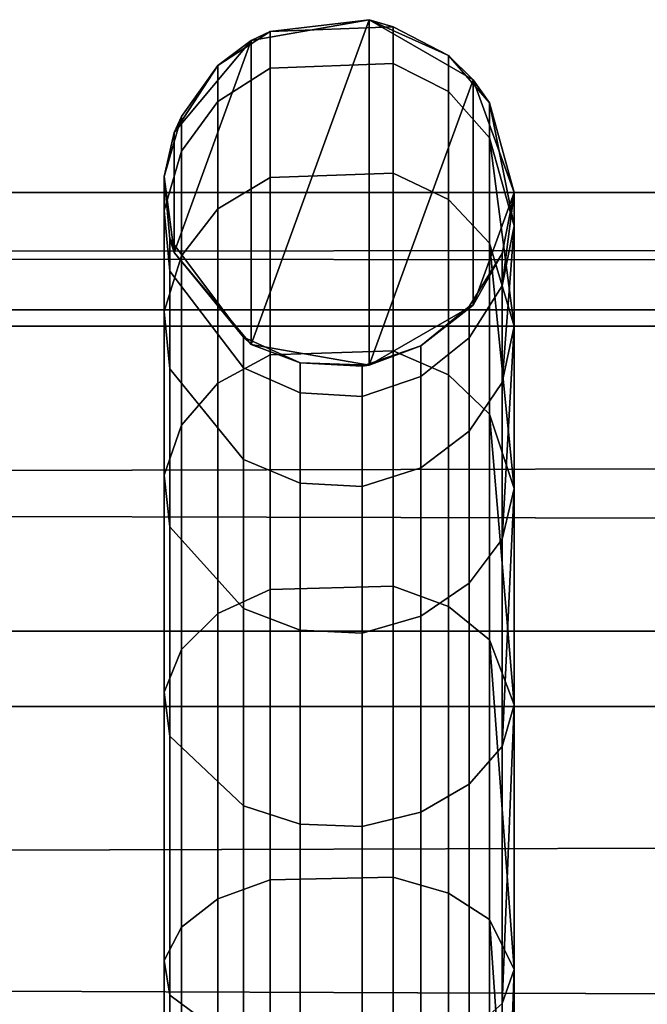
# Model space of a CAD drawing. Header units: inches. Extents: x 0 to 46, y -28.1 to 0.
# Tile 222 of 256: x 23.034 to 23.213, y -0.231 to 0.049. Entities that reach past the tile are written whole.
import ezdxf

# ---------------------------------------------------------------- set-up
doc = ezdxf.new("R2010")
doc.units = ezdxf.units.IN
doc.header["$LTSCALE"] = 0.03937
doc.header["$MEASUREMENT"] = 0
doc.layers.add('A-FURN-3-ST-BK', color=151, linetype='Continuous')
doc.layers.add('A-FURN-3-ST-SEAM', color=250, linetype='Continuous')

msp = doc.modelspace()

# ---------------------------------------------------------------- meshes
at = {"layer": 'A-FURN-3-ST-BK'}
mesh = msp.add_polyface(dxfattribs=at)
corners = [(0.25, -5.41282, 31.54639), (45.75, -5.41282, 31.54639), (0.25, -5.27961, 31.89073), (45.75, -5.27961, 31.89073), (0.25, -5.08536, 32.20472), (45.75, -5.08536, 32.20472), (0.25, -4.83671, 32.47764), (45.75, -4.83671, 32.47764), (0.25, -4.54213, 32.70022), (45.75, -4.54213, 32.70022), (0.25, -4.21165, 32.86484), (45.75, -4.21165, 32.86484), (0.25, -3.85654, 32.96592), (45.75, -3.85654, 32.96592), (0.25, -3.48891, 33), (45.75, -0.5, 33), (0.25, -0.5, 33), (0.25, -0.30866, 32.96194), (45.75, -0.30866, 32.96194), (0.25, -0.14645, 32.85355), (45.75, -0.14645, 32.85355), (0.25, -0.03806, 32.69134), (45.75, -0.03806, 32.69134), (0.25, 0, 32.5), (45.75, 0, 5.25), (0.25, 0, 5.25), (0.25, -0.03349, 5.125), (45.75, -0.03349, 5.125), (0.25, -0.125, 5.03349), (45.75, -0.125, 5.03349), (0.25, -0.25, 5), (45.75, -4.10019, 5), (0.25, -4.10019, 5), (0.125, -0.03349, 32.5), (0.125, -0.32148, 32.931), (0.125, -0.17013, 32.82987), (0.125, -0.069, 32.67852), (0.125, -3.48891, 32.96651), (0.125, -5.24962, 31.87582), (0.125, -5.05862, 32.18454), (0.125, -4.81414, 32.4529), (0.125, -4.52449, 32.67174), (0.125, -4.19955, 32.83361), (0.125, -3.85039, 32.933), (0.125, -9.04699, 18.62745), (0.25, -9.07921, 18.6366), (0.25, -9.09608, 18.45367), (0.125, -9.06273, 18.45678), (0.25, -9.04575, 18.277), (0.125, -9.01577, 18.29194), (0.25, -8.935, 18.13043), (0.125, -8.91245, 18.15519), (0.25, -8.7788, 18.03375), (0.125, -8.76671, 18.06498), (0.25, -8.59823, 18), (0.16283, -0.0325, 5.16283), (0.24402, -0.04511, 5.10687), (0.18779, -0.13546, 5.03667), (0.18776, -4.21471, 5.03666), (0.25, -4.22514, 5.03346), (0.24394, -4.30505, 5.10684), (0.25, -4.31663, 5.12489), (0.16289, -4.31764, 5.16266), (0.25, -4.35019, 5.24981), (0.25, -4.35916, 16.90085), (45.75, -4.35916, 16.90085), (0.25, -4.39682, 17.18538), (45.75, -4.39682, 17.18538), (0.25, -4.50681, 17.45049), (45.75, -4.50681, 17.45049), (0.25, -4.68164, 17.67812), (45.75, -4.68164, 17.67812), (0.25, -4.9094, 17.85277), (45.75, -4.9094, 17.85277), (0.25, -5.17459, 17.96255), (45.75, -5.17459, 17.96255), (0.25, -5.45916, 18), (45.75, -4.22514, 5.03346), (45.75, -4.31663, 5.12489), (45.75, -8.59823, 18), (45.75, -8.7788, 18.03375), (45.75, -8.935, 18.13043), (45.75, -9.04575, 18.277), (45.75, -9.09608, 18.45367)]
mesh.append_faces([[corners[k] for k in face] for face in [(0, 1, 2), (2, 3, 4), (4, 5, 6), (6, 7, 8), (8, 9, 10), (10, 11, 12), (12, 13, 14), (14, 15, 16), (16, 15, 17), (17, 18, 19), (19, 20, 21), (21, 22, 23), (23, 24, 25), (25, 24, 26), (26, 27, 28), (28, 29, 30), (30, 31, 32), (25, 33, 23), (34, 16, 17), (35, 17, 19), (36, 19, 21), (33, 21, 23), (16, 37, 14), (37, 12, 14), (38, 0, 2), (39, 2, 4), (40, 4, 6), (41, 6, 8), (42, 8, 10), (43, 10, 12), (0, 44, 45), (45, 44, 46), (46, 47, 48), (48, 49, 50), (50, 51, 52), (52, 53, 54), (55, 25, 26), (55, 26, 56), (56, 26, 28), (56, 28, 57), (57, 28, 30), (58, 32, 59), (58, 59, 60), (60, 59, 61), (60, 61, 62), (62, 61, 63), (64, 65, 66), (66, 67, 68), (68, 69, 70), (70, 71, 72), (72, 73, 74), (74, 75, 76), (63, 65, 64), (32, 31, 59), (59, 77, 61), (61, 78, 63), (45, 1, 0), (54, 79, 52), (52, 80, 50), (50, 81, 48), (48, 82, 46), (46, 83, 45), (76, 79, 54)]])
mesh = msp.add_polyface(dxfattribs=at)
corners = [(45.75, 0, 32.5), (45.875, -0.03349, 5.25), (45.75, 0, 5.25), (45.75, -0.5, 33), (45.875, -0.5, 32.96651), (45.75, -0.30866, 32.96194), (45.875, -0.32148, 32.931), (45.75, -0.14645, 32.85355), (45.875, -0.17013, 32.82987), (45.75, -0.03806, 32.69134), (45.875, -0.069, 32.67852), (45.75, -3.48891, 33), (45.75, -5.41282, 31.54639), (45.875, -5.38061, 31.53724), (45.75, -5.27961, 31.89073), (45.875, -5.24962, 31.87582), (45.75, -5.08536, 32.20472), (45.875, -5.05862, 32.18454), (45.75, -4.83671, 32.47764), (45.875, -4.81414, 32.4529), (45.75, -4.54213, 32.70022), (45.875, -4.52449, 32.67174), (45.75, -4.21165, 32.86484), (45.875, -4.19955, 32.83361), (45.75, -3.85654, 32.96592), (45.875, -3.85039, 32.933), (45.75, -9.07921, 18.6366), (45.75, -4.35019, 5.24981), (45.875, -4.32566, 16.90087), (45.75, -4.35916, 16.90085), (45.875, -4.35425, 17.15295), (45.75, -4.39682, 17.18538), (45.875, -4.43818, 17.39237), (45.75, -4.50681, 17.45049), (45.875, -4.57327, 17.60711), (45.75, -4.68164, 17.67812), (45.81221, -0.13546, 5.03667), (45.75, -0.25, 5), (45.75, -0.125, 5.03349), (45.75598, -0.04511, 5.10687), (45.75, -0.03349, 5.125), (45.83717, -0.0325, 5.16283), (45.83711, -4.31764, 5.16266), (45.75, -4.31663, 5.12489), (45.75606, -4.30505, 5.10684), (45.75, -4.22514, 5.03346), (45.81224, -4.21471, 5.03666), (45.75, -4.10019, 5), (0.25, -5.27961, 31.89073), (0.25, -5.08536, 32.20472), (0.25, -4.83671, 32.47764), (0.25, -4.54213, 32.70022), (0.25, -4.21165, 32.86484), (0.25, -3.85654, 32.96592), (0.25, -3.48891, 33), (0.25, -0.30866, 32.96194), (0.25, -0.14645, 32.85355), (0.25, -0.03806, 32.69134), (0.25, 0, 32.5), (0.25, -0.03349, 5.125), (0.25, -0.125, 5.03349), (0.25, -0.25, 5), (0.25, -4.39682, 17.18538), (0.25, -4.50681, 17.45049), (0.25, -4.68164, 17.67812), (0.25, -4.9094, 17.85277), (45.75, -4.9094, 17.85277), (0.25, -5.17459, 17.96255), (45.75, -5.17459, 17.96255), (0.25, -5.45916, 18), (45.75, -5.45916, 18), (0.25, -4.35019, 5.24981), (0.25, -4.22514, 5.03346), (0.25, -4.31663, 5.12489), (0.25, -9.07921, 18.6366), (0.25, -8.7788, 18.03375), (45.75, -8.59823, 18), (45.75, -8.7788, 18.03375), (0.25, -8.935, 18.13043), (45.75, -8.935, 18.13043), (0.25, -9.04575, 18.277), (45.75, -9.04575, 18.277), (0.25, -9.09608, 18.45367), (45.75, -9.09608, 18.45367)]
mesh.append_faces([[corners[k] for k in face] for face in [(0, 1, 2), (3, 4, 5), (5, 6, 7), (7, 8, 9), (9, 10, 0), (3, 11, 4), (12, 13, 14), (14, 15, 16), (16, 17, 18), (18, 19, 20), (20, 21, 22), (22, 23, 24), (24, 25, 11), (12, 26, 13), (27, 28, 29), (29, 30, 31), (31, 32, 33), (33, 34, 35), (36, 37, 38), (36, 38, 39), (39, 38, 40), (39, 40, 41), (41, 40, 2), (42, 27, 43), (42, 43, 44), (44, 43, 45), (44, 45, 46), (46, 45, 47), (48, 12, 14), (49, 14, 16), (50, 16, 18), (51, 18, 20), (52, 20, 22), (53, 22, 24), (54, 24, 11), (11, 3, 54), (55, 3, 5), (56, 5, 7), (57, 7, 9), (58, 9, 0), (0, 2, 58), (59, 2, 40), (60, 40, 38), (61, 38, 37), (37, 47, 61), (62, 29, 31), (63, 31, 33), (64, 33, 35), (65, 35, 66), (67, 66, 68), (69, 68, 70), (27, 29, 71), (72, 47, 45), (73, 45, 43), (71, 43, 27), (26, 12, 74), (75, 76, 77), (78, 77, 79), (80, 79, 81), (82, 81, 83), (74, 83, 26), (70, 76, 69)]])
at = {"layer": 'A-FURN-3-ST-SEAM'}
mesh = msp.add_polyface(dxfattribs=at)
corners = [(23.1405, 0.00551, 32.70939), (23.10543, 0.0043, 32.70889), (23.10543, -0.04625, 32.80358), (23.1405, -0.04517, 32.8043), (23.07526, -0.08061, 32.78059), (23.08012, -0.06634, 32.79014), (23.08012, -0.01802, 32.69964), (23.07526, -0.03388, 32.69307), (23.08012, 0.01175, 32.60081), (23.07526, -0.00509, 32.59749), (23.07686, -0.02246, 32.59407), (23.07686, -0.05024, 32.6863), (23.13168, -0.05812, 32.58704), (23.114, -0.05711, 32.58724), (23.114, -0.04851, 32.5), (23.13168, -0.04954, 32.5), (23.13368, -0.04924, 5.25), (23.1, -0.0433, 5.25), (23.09784, -0.04119, 32.5), (23.07802, -0.0171, 5.25), (23.07686, -0.01319, 32.5), (23.1484, -0.04374, 32.5), (23.1633, -0.03214, 5.25), (23.16218, -0.03248, 32.5), (23.17155, -0.01737, 32.5), (23.17155, -0.02656, 32.59326), (23.16218, -0.04139, 32.59034), (23.17155, -0.05411, 32.6847), (23.16218, -0.06807, 32.67891), (23.175, -0.03806, 32.69134), (23.175, -0.00952, 32.59662), (23.175, 0, 32.5), (23.175, 0, 5.25), (23.1484, -0.05243, 32.58816), (23.16794, -0.01447, 32.70111), (23.175, -0.08437, 32.77808), (23.16794, 0.01553, 32.60155), (23.09784, -0.04993, 32.58866), (23.09784, -0.07611, 32.67558), (23.09052, -0.00464, 32.70519), (23.09052, -0.0543, 32.7982), (23.15625, -0.00203, 32.70627), (23.15625, -0.05195, 32.79977), (23.16794, -0.06314, 32.79228), (23.1633, 0.03214, 5.25), (23.13368, 0.04924, 5.25)]
mesh.append_faces([[corners[k] for k in face] for face in [(0, 1, 2, 3), (4, 5, 6, 7), (7, 6, 8, 9), (9, 10, 11, 7), (12, 13, 14, 15), (15, 14, 16), (16, 14, 17), (17, 14, 18), (17, 18, 19), (19, 18, 20), (15, 16, 21), (21, 16, 22), (21, 22, 23), (23, 22, 24), (23, 24, 25, 26), (26, 25, 27, 28), (29, 27, 30), (30, 27, 25), (30, 25, 31), (31, 25, 24), (32, 24, 22), (26, 33, 21, 23), (34, 35, 29), (34, 29, 36), (12, 15, 21, 33), (10, 20, 18, 37), (37, 18, 14, 13), (10, 37, 38, 11), (39, 6, 5, 40), (1, 39, 40, 2), (41, 0, 3, 42), (34, 41, 42, 43)]])
mesh.append_faces([[corners[k] for k in face] for face in [(44, 22, 16), (45, 16, 17)]], dxfattribs={"vtx0": -1, "vtx2": -1})
mesh = msp.add_polyface(dxfattribs=at)
corners = [(23.175, 0, 32.5), (23.175, 0, 5.25), (23.16794, 0.02554, 32.5), (23.1633, 0.03214, 5.25), (23.15625, 0.039, 32.5), (23.13368, 0.04924, 5.25), (23.1405, 0.04716, 32.5), (23.10543, 0.04586, 32.5), (23.10543, 0.03546, 32.60548), (23.1405, 0.03673, 32.60573), (23.10543, 0.0043, 32.70889), (23.1405, 0.00551, 32.70939), (23.07526, -0.00509, 32.59749), (23.08012, 0.01175, 32.60081), (23.08012, 0.02169, 32.5), (23.07526, 0.00452, 32.5), (23.07802, 0.0171, 5.25), (23.09052, 0.03618, 32.5), (23.1, 0.0433, 5.25), (23.07802, -0.0171, 5.25), (23.07686, -0.01319, 32.5), (23.07686, -0.02246, 32.59407), (23.17155, -0.01737, 32.5), (23.16794, 0.01553, 32.60155), (23.175, -0.03806, 32.69134), (23.175, -0.00952, 32.59662), (23.09052, 0.02596, 32.60361), (23.15625, 0.02873, 32.60415), (23.08012, -0.01802, 32.69964), (23.09052, -0.00464, 32.70519), (23.15625, -0.00203, 32.70627), (23.16794, -0.01447, 32.70111), (23.1633, -0.03214, 5.25), (23.13368, -0.04924, 5.25), (23.1, -0.0433, 5.25)]
mesh.append_faces([[corners[k] for k in face] for face in [(0, 1, 2), (2, 1, 3), (2, 3, 4), (4, 3, 5), (4, 5, 6), (6, 5, 7), (6, 7, 8, 9), (9, 8, 10, 11), (12, 13, 14, 15), (15, 14, 16), (16, 14, 17), (16, 17, 18), (18, 17, 7), (18, 7, 5), (16, 19, 15), (15, 19, 20), (15, 20, 21, 12), (0, 22, 1), (23, 24, 25), (23, 25, 2), (2, 25, 0), (8, 7, 17, 26), (26, 17, 14, 13), (23, 2, 4, 27), (27, 4, 6, 9), (26, 13, 28, 29), (8, 26, 29, 10), (27, 9, 11, 30), (23, 27, 30, 31)]])
mesh.append_faces([[corners[k] for k in face] for face in [(18, 19, 16)]], dxfattribs={"vtx0": -1})
mesh.append_faces([[corners[k] for k in face] for face in [(3, 33, 5), (5, 34, 18)]], dxfattribs={"vtx0": -1, "vtx1": -1})
mesh.append_faces([[corners[k] for k in face] for face in [(18, 34, 19)]], dxfattribs={"vtx0": -1, "vtx2": -1})
mesh.append_faces([[corners[k] for k in face] for face in [(1, 32, 3)]], dxfattribs={"vtx1": -1})
mesh = msp.add_polyface(dxfattribs=at)
corners = [(23.1405, -0.04517, 32.8043), (23.10543, -0.04625, 32.80358), (23.10543, -0.11312, 32.8852), (23.1405, -0.1122, 32.88612), (23.10543, -0.19587, 32.95328), (23.1405, -0.19515, 32.95436), (23.07526, -0.14241, 32.85603), (23.08012, -0.13024, 32.86815), (23.08012, -0.06634, 32.79014), (23.07526, -0.08061, 32.78059), (23.07526, -0.03388, 32.69307), (23.07686, -0.05024, 32.6863), (23.07686, -0.09533, 32.77074), (23.07686, -0.15496, 32.84354), (23.13168, -0.18073, 32.81788), (23.114, -0.18, 32.81861), (23.114, -0.1247, 32.7511), (23.13168, -0.12555, 32.75053), (23.114, -0.08288, 32.67278), (23.13168, -0.08383, 32.67238), (23.114, -0.05711, 32.58724), (23.13168, -0.05812, 32.58704), (23.16218, -0.06807, 32.67891), (23.17155, -0.05411, 32.6847), (23.17155, -0.0988, 32.76842), (23.16218, -0.11137, 32.76001), (23.17155, -0.15793, 32.84059), (23.16218, -0.16864, 32.82992), (23.175, -0.14601, 32.85323), (23.175, -0.08437, 32.77808), (23.175, -0.03806, 32.69134), (23.1484, -0.17662, 32.82198), (23.1484, -0.12073, 32.75375), (23.1484, -0.07847, 32.6746), (23.1484, -0.05243, 32.58816), (23.16218, -0.04139, 32.59034), (23.16794, -0.12752, 32.87086), (23.16794, -0.06314, 32.79228), (23.16794, -0.01447, 32.70111), (23.09784, -0.04993, 32.58866), (23.09784, -0.07611, 32.67558), (23.09784, -0.1186, 32.75517), (23.09784, -0.17481, 32.82378), (23.09052, -0.0543, 32.7982), (23.09052, -0.11998, 32.87837), (23.09052, -0.20126, 32.94525), (23.15625, -0.05195, 32.79977), (23.15625, -0.11797, 32.88037), (23.15625, -0.19969, 32.94759)]
mesh.append_faces([[corners[k] for k in face] for face in [(0, 1, 2, 3), (3, 2, 4, 5), (6, 7, 8, 9), (10, 11, 12, 9), (9, 12, 13, 6), (14, 15, 16, 17), (17, 16, 18, 19), (19, 18, 20, 21), (22, 23, 24, 25), (25, 24, 26, 27), (28, 26, 29), (29, 26, 24), (29, 24, 30), (30, 24, 23), (27, 31, 32, 25), (25, 32, 33, 22), (22, 33, 34, 35), (36, 28, 37), (37, 28, 29), (37, 29, 38), (21, 34, 33, 19), (19, 33, 32, 17), (17, 32, 31, 14), (39, 20, 18, 40), (40, 18, 16, 41), (41, 16, 15, 42), (11, 40, 41, 12), (12, 41, 42, 13), (43, 8, 7, 44), (1, 43, 44, 2), (2, 44, 45, 4), (46, 0, 3, 47), (47, 3, 5, 48), (37, 46, 47, 36)]])
mesh = msp.add_polyface(dxfattribs=at)
corners = [(23.1405, -0.19515, 32.95436), (23.10543, -0.19587, 32.95328), (23.10543, -0.29111, 33.00392), (23.1405, -0.29061, 33.00512), (23.10543, -0.39457, 33.03519), (23.1405, -0.39431, 33.03647), (23.07526, -0.30693, 32.96576), (23.08012, -0.30036, 32.98162), (23.08012, -0.20934, 32.93322), (23.07526, -0.2189, 32.91896), (23.08012, -0.13024, 32.86815), (23.07526, -0.14241, 32.85603), (23.07686, -0.15496, 32.84354), (23.07686, -0.22877, 32.90425), (23.07686, -0.3137, 32.94942), (23.13168, -0.32761, 32.91586), (23.114, -0.32722, 32.9168), (23.114, -0.24845, 32.87492), (23.13168, -0.24902, 32.87407), (23.114, -0.18, 32.81861), (23.13168, -0.18073, 32.81788), (23.16218, -0.16864, 32.82992), (23.17155, -0.15793, 32.84059), (23.17155, -0.2311, 32.90078), (23.16218, -0.23952, 32.88823), (23.17155, -0.3153, 32.94556), (23.16218, -0.32109, 32.9316), (23.175, -0.30872, 32.96162), (23.175, -0.22142, 32.9152), (23.175, -0.14601, 32.85323), (23.1484, -0.3254, 32.92121), (23.1484, -0.24579, 32.87888), (23.1484, -0.17662, 32.82198), (23.16794, -0.29888, 32.98517), (23.175, -0.40342, 32.99023), (23.16794, -0.20719, 32.93641), (23.16794, -0.12752, 32.87086), (23.09784, -0.17481, 32.82378), (23.09784, -0.24437, 32.881), (23.09784, -0.32442, 32.92357), (23.09052, -0.11998, 32.87837), (23.09052, -0.20126, 32.94525), (23.09052, -0.29481, 32.99499), (23.15625, -0.19969, 32.94759), (23.15625, -0.29373, 32.9976), (23.15625, -0.11797, 32.88037)]
mesh.append_faces([[corners[k] for k in face] for face in [(0, 1, 2, 3), (3, 2, 4, 5), (6, 7, 8, 9), (9, 8, 10, 11), (11, 12, 13, 9), (9, 13, 14, 6), (15, 16, 17, 18), (18, 17, 19, 20), (21, 22, 23, 24), (24, 23, 25, 26), (27, 25, 28), (28, 25, 23), (28, 23, 29), (29, 23, 22), (26, 30, 31, 24), (24, 31, 32, 21), (33, 34, 27), (33, 27, 35), (35, 27, 28), (35, 28, 36), (36, 28, 29), (20, 32, 31, 18), (18, 31, 30, 15), (37, 19, 17, 38), (38, 17, 16, 39), (12, 37, 38, 13), (13, 38, 39, 14), (40, 10, 8, 41), (41, 8, 7, 42), (1, 41, 42, 2), (43, 0, 3, 44), (36, 45, 43, 35), (35, 43, 44, 33)]])

doc.saveas('drawing.dxf')
